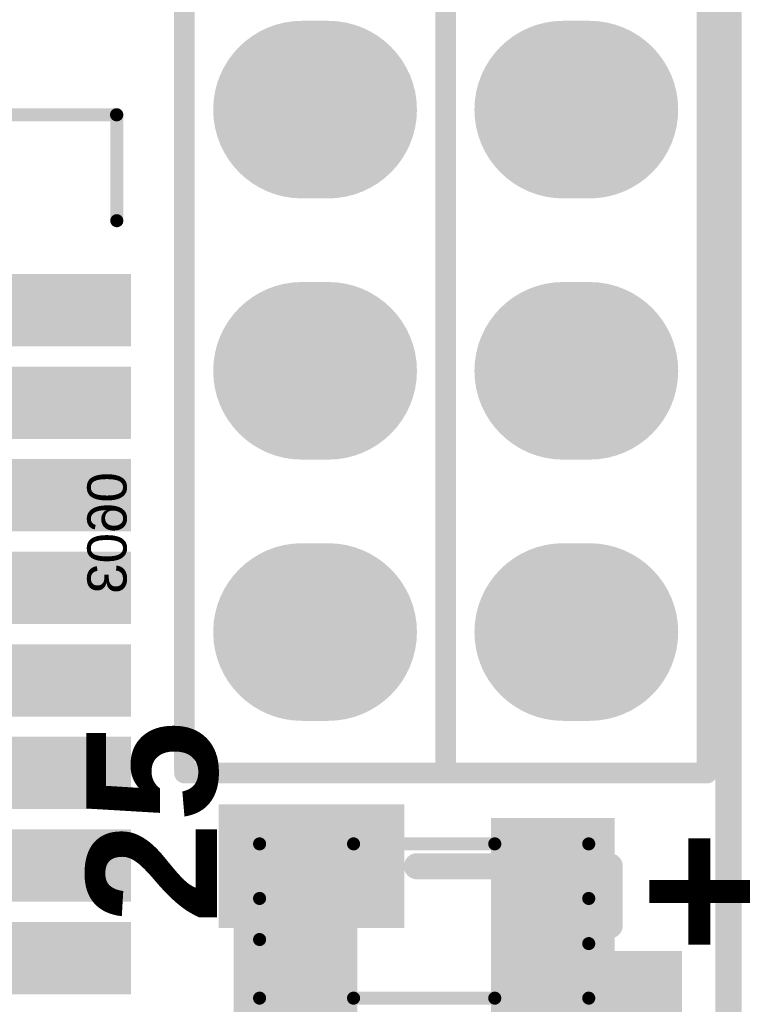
# Model space of a CAD drawing. Header units: inches. Extents: x -0.01 to 1.99, y -0.09 to 2.02.
# Tile 7 of 32: x 1.7 to 1.97, y 0.37 to 0.75. Entities that reach past the tile are written whole.
import ezdxf

# ---------------------------------------------------------------- set-up
doc = ezdxf.new("R2010")
doc.units = ezdxf.units.IN
doc.header["$MEASUREMENT"] = 0
for name, color, linetype in [('ART3', 76, 'Continuous'), ('ART5', 16, 'Continuous'), ('Bottom Layer', 5, 'Continuous'), ('Bottom Overlay', 54, 'Continuous'), ('Bottom Paste', 16, 'Continuous'), ('Bottom Solder', 6, 'Continuous'), ('GND2', 156, 'Continuous'), ('GND4', 90, 'Continuous'), ('GND6', 130, 'Continuous'), ('Keep-Out Layer', 6, 'Continuous'), ('Mechanical 16', 56, 'Continuous'), ('Mechanical 8', 56, 'Continuous'), ('Multi-Layer', 9, 'Continuous'), ('Pad Holes', 156, 'Continuous'), ('PWR7', 216, 'Continuous'), ('Top Layer', 1, 'Continuous'), ('Top Overlay', 2, 'Continuous'), ('Top Paste', 8, 'Continuous'), ('Top Solder', 216, 'Continuous')]:
    doc.layers.add(name, color=color, linetype=linetype)
doc.styles.add('Arial', font='txt', dxfattribs={"height": 0.2})
doc.styles.add('Arial_Bold', font='txt', dxfattribs={"height": 0.2})

# ---------------------------------------------------------------- blocks, each defined once
blk = doc.blocks.new('SH1_0_2P_VM_5')
at = {"layer": 'Top Layer'}
for points in [[(-0.02854, 0.08366), (-0.01083, 0.08366), (-0.01083, 0.02461), (-0.02854, 0.02461)], [(0.01083, 0.08366), (0.02854, 0.08366), (0.02854, 0.02461), (0.01083, 0.02461)], [(-0.08465, -0.02264), (-0.04528, -0.02264), (-0.04528, -0.08563), (-0.08465, -0.08563)], [(0.08465, -0.08563), (0.04528, -0.08563), (0.04528, -0.02264), (0.08465, -0.02264)]]:
    blk.add_hatch(color=1, dxfattribs=at).paths.add_polyline_path(points)
at = {"layer": 'Top Paste'}
for points in [[(-0.02854, 0.08366), (-0.01083, 0.08366), (-0.01083, 0.02461), (-0.02854, 0.02461)], [(0.01083, 0.08366), (0.02854, 0.08366), (0.02854, 0.02461), (0.01083, 0.02461)], [(-0.08465, -0.02264), (-0.04528, -0.02264), (-0.04528, -0.08563), (-0.08465, -0.08563)], [(0.08465, -0.08563), (0.04528, -0.08563), (0.04528, -0.02264), (0.08465, -0.02264)]]:
    blk.add_hatch(color=8, dxfattribs=at).paths.add_polyline_path(points)
at = {"layer": 'Top Solder'}
for points in [[(-0.03254, 0.08766), (-0.00683, 0.08766), (-0.00683, 0.02061), (-0.03254, 0.02061)], [(0.00683, 0.08766), (0.03254, 0.08766), (0.03254, 0.02061), (0.00683, 0.02061)], [(-0.08865, -0.01864), (-0.04128, -0.01864), (-0.04128, -0.08963), (-0.08865, -0.08963)], [(0.08865, -0.08963), (0.04128, -0.08963), (0.04128, -0.01864), (0.08865, -0.01864)]]:
    blk.add_hatch(color=216, dxfattribs=at).paths.add_polyline_path(points)
at = {"layer": 'Top Overlay', "const_width": 0.01}
for points in [[(-0.06496, -0.01378), (-0.06496, 0.06004)], [(-0.04232, 0.06004), (-0.06496, 0.06004)], [(0.06299, 0.06004), (0.04035, 0.06004)], [(0.06299, -0.01378), (0.06299, 0.06004)], [(0.0374, -0.0689), (-0.0374, -0.0689)]]:
    blk.add_lwpolyline(points, dxfattribs=at)
at = {"layer": 'Top Overlay', "const_width": 0.005}
for points in [[(-0.06746, 0.06004, 1), (-0.06246, 0.06004, 1)], [(-0.06746, 0.06004, 1), (-0.06246, 0.06004, 1)], [(-0.04482, 0.06004, 1), (-0.03982, 0.06004, 1)], [(0.03785, 0.06004, 1), (0.04285, 0.06004, 1)], [(0.06049, 0.06004, 1), (0.06549, 0.06004, 1)], [(0.06049, 0.06004, 1), (0.06549, 0.06004, 1)], [(-0.06746, -0.01378, 1), (-0.06246, -0.01378, 1)], [(0.06049, -0.01378, 1), (0.06549, -0.01378, 1)], [(-0.0399, -0.0689, 1), (-0.0349, -0.0689, 1)], [(0.0349, -0.0689, 1), (0.0399, -0.0689, 1)]]:
    blk.add_lwpolyline(points, format="xyb", close=True, dxfattribs=at)
blk = doc.blocks.new('QFN44__6223A_SRD_6')
at = {"layer": 'Top Layer'}
for points in [[(-0.06102, -0.25344), (-0.08071, -0.25344), (-0.08071, -0.2062), (-0.06102, -0.2062)], [(-0.02559, -0.25344), (-0.04528, -0.25344), (-0.04528, -0.2062), (-0.02559, -0.2062)], [(0.00984, -0.25344), (-0.00984, -0.25344), (-0.00984, -0.2062), (0.00984, -0.2062)], [(0.04528, -0.25344), (0.02559, -0.25344), (0.02559, -0.2062), (0.04528, -0.2062)], [(0.08071, -0.25344), (0.06102, -0.25344), (0.06102, -0.2062), (0.08071, -0.2062)], [(0.11614, -0.25344), (0.09646, -0.25344), (0.09646, -0.2062), (0.11614, -0.2062)], [(0.15157, -0.25344), (0.13189, -0.25344), (0.13189, -0.2062), (0.15157, -0.2062)], [(0.18701, -0.25344), (0.16732, -0.25344), (0.16732, -0.2062), (0.18701, -0.2062)]]:
    blk.add_hatch(color=1, dxfattribs=at).paths.add_polyline_path(points)
at = {"layer": 'Top Paste'}
for points in [[(-0.06102, -0.25344), (-0.08071, -0.25344), (-0.08071, -0.2062), (-0.06102, -0.2062)], [(-0.02559, -0.25344), (-0.04528, -0.25344), (-0.04528, -0.2062), (-0.02559, -0.2062)], [(0.00984, -0.25344), (-0.00984, -0.25344), (-0.00984, -0.2062), (0.00984, -0.2062)], [(0.04528, -0.25344), (0.02559, -0.25344), (0.02559, -0.2062), (0.04528, -0.2062)], [(0.08071, -0.25344), (0.06102, -0.25344), (0.06102, -0.2062), (0.08071, -0.2062)], [(0.11614, -0.25344), (0.09646, -0.25344), (0.09646, -0.2062), (0.11614, -0.2062)], [(0.15157, -0.25344), (0.13189, -0.25344), (0.13189, -0.2062), (0.15157, -0.2062)], [(0.18701, -0.25344), (0.16732, -0.25344), (0.16732, -0.2062), (0.18701, -0.2062)]]:
    blk.add_hatch(color=8, dxfattribs=at).paths.add_polyline_path(points)
at = {"layer": 'Top Solder'}
for points in [[(-0.05702, -0.25744), (-0.08471, -0.25744), (-0.08471, -0.2022), (-0.05702, -0.2022)], [(-0.02159, -0.25744), (-0.04928, -0.25744), (-0.04928, -0.2022), (-0.02159, -0.2022)], [(0.01384, -0.25744), (-0.01384, -0.25744), (-0.01384, -0.2022), (0.01384, -0.2022)], [(0.04928, -0.25744), (0.02159, -0.25744), (0.02159, -0.2022), (0.04928, -0.2022)], [(0.08471, -0.25744), (0.05702, -0.25744), (0.05702, -0.2022), (0.08471, -0.2022)], [(0.12014, -0.25744), (0.09246, -0.25744), (0.09246, -0.2022), (0.12014, -0.2022)], [(0.15557, -0.25744), (0.12789, -0.25744), (0.12789, -0.2022), (0.15557, -0.2022)], [(0.19101, -0.25744), (0.16332, -0.25744), (0.16332, -0.2022), (0.19101, -0.2022)]]:
    blk.add_hatch(color=216, dxfattribs=at).paths.add_polyline_path(points)
at = {"layer": 'Top Overlay', "const_width": 0.005}
for points in [[(0.25197, -0.21152), (0.25197, -0.25197)], [(0.21142, -0.25207), (0.25197, -0.25207)], [(0.25197, -0.25197), (0.25197, -0.25207)]]:
    blk.add_lwpolyline(points, dxfattribs=at)
at = {"layer": 'Top Overlay', "const_width": 0.0025}
for points in [[(0.21017, -0.25207, 1), (0.21267, -0.25207, 1)], [(0.25072, -0.25197, 1), (0.25322, -0.25197, 1)], [(0.25072, -0.25197, 1), (0.25322, -0.25197, 1)], [(0.25072, -0.25207, 1), (0.25322, -0.25207, 1)], [(0.25072, -0.25207, 1), (0.25322, -0.25207, 1)]]:
    blk.add_lwpolyline(points, format="xyb", close=True, dxfattribs=at)
blk = doc.blocks.new('H______13X2_25')
at = {"layer": 'ART3'}
h = blk.add_hatch(color=76, dxfattribs=at)
edge = h.paths.add_edge_path()
edge.add_arc((-0.045, -0.4), 0.03, 270, 450)
edge.add_line((-0.045, -0.37), (-0.055, -0.37))
edge.add_arc((-0.055, -0.4), 0.03, 90, 270)
edge.add_line((-0.055, -0.43), (-0.045, -0.43))
h = blk.add_hatch(color=76, dxfattribs=at)
edge = h.paths.add_edge_path()
edge.add_arc((0.055, -0.4), 0.03, 270, 450)
edge.add_line((0.055, -0.37), (0.045, -0.37))
edge.add_arc((0.045, -0.4), 0.03, 90, 270)
edge.add_line((0.045, -0.43), (0.055, -0.43))
h = blk.add_hatch(color=76, dxfattribs=at)
edge = h.paths.add_edge_path()
edge.add_arc((-0.045, -0.5), 0.03, 270, 450)
edge.add_line((-0.045, -0.47), (-0.055, -0.47))
edge.add_arc((-0.055, -0.5), 0.03, 90, 270)
edge.add_line((-0.055, -0.53), (-0.045, -0.53))
h = blk.add_hatch(color=76, dxfattribs=at)
edge = h.paths.add_edge_path()
edge.add_arc((0.055, -0.5), 0.03, 270, 450)
edge.add_line((0.055, -0.47), (0.045, -0.47))
edge.add_arc((0.045, -0.5), 0.03, 90, 270)
edge.add_line((0.045, -0.53), (0.055, -0.53))
h = blk.add_hatch(color=76, dxfattribs=at)
edge = h.paths.add_edge_path()
edge.add_arc((-0.045, -0.6), 0.03, 270, 450)
edge.add_line((-0.045, -0.57), (-0.055, -0.57))
edge.add_arc((-0.055, -0.6), 0.03, 90, 270)
edge.add_line((-0.055, -0.63), (-0.045, -0.63))
h = blk.add_hatch(color=76, dxfattribs=at)
edge = h.paths.add_edge_path()
edge.add_arc((0.055, -0.6), 0.03, 270, 450)
edge.add_line((0.055, -0.57), (0.045, -0.57))
edge.add_arc((0.045, -0.6), 0.03, 90, 270)
edge.add_line((0.045, -0.63), (0.055, -0.63))
at = {"layer": 'ART5'}
h = blk.add_hatch(color=16, dxfattribs=at)
edge = h.paths.add_edge_path()
edge.add_arc((-0.045, -0.4), 0.03, 270, 450)
edge.add_line((-0.045, -0.37), (-0.055, -0.37))
edge.add_arc((-0.055, -0.4), 0.03, 90, 270)
edge.add_line((-0.055, -0.43), (-0.045, -0.43))
h = blk.add_hatch(color=16, dxfattribs=at)
edge = h.paths.add_edge_path()
edge.add_arc((0.055, -0.4), 0.03, 270, 450)
edge.add_line((0.055, -0.37), (0.045, -0.37))
edge.add_arc((0.045, -0.4), 0.03, 90, 270)
edge.add_line((0.045, -0.43), (0.055, -0.43))
h = blk.add_hatch(color=16, dxfattribs=at)
edge = h.paths.add_edge_path()
edge.add_arc((-0.045, -0.5), 0.03, 270, 450)
edge.add_line((-0.045, -0.47), (-0.055, -0.47))
edge.add_arc((-0.055, -0.5), 0.03, 90, 270)
edge.add_line((-0.055, -0.53), (-0.045, -0.53))
h = blk.add_hatch(color=16, dxfattribs=at)
edge = h.paths.add_edge_path()
edge.add_arc((0.055, -0.5), 0.03, 270, 450)
edge.add_line((0.055, -0.47), (0.045, -0.47))
edge.add_arc((0.045, -0.5), 0.03, 90, 270)
edge.add_line((0.045, -0.53), (0.055, -0.53))
h = blk.add_hatch(color=16, dxfattribs=at)
edge = h.paths.add_edge_path()
edge.add_arc((-0.045, -0.6), 0.03, 270, 450)
edge.add_line((-0.045, -0.57), (-0.055, -0.57))
edge.add_arc((-0.055, -0.6), 0.03, 90, 270)
edge.add_line((-0.055, -0.63), (-0.045, -0.63))
h = blk.add_hatch(color=16, dxfattribs=at)
edge = h.paths.add_edge_path()
edge.add_arc((0.055, -0.6), 0.03, 270, 450)
edge.add_line((0.055, -0.57), (0.045, -0.57))
edge.add_arc((0.045, -0.6), 0.03, 90, 270)
edge.add_line((0.045, -0.63), (0.055, -0.63))
at = {"layer": 'Bottom Layer'}
h = blk.add_hatch(color=5, dxfattribs=at)
edge = h.paths.add_edge_path()
edge.add_arc((-0.045, -0.4), 0.03, 270, 450)
edge.add_line((-0.045, -0.37), (-0.055, -0.37))
edge.add_arc((-0.055, -0.4), 0.03, 90, 270)
edge.add_line((-0.055, -0.43), (-0.045, -0.43))
h = blk.add_hatch(color=5, dxfattribs=at)
edge = h.paths.add_edge_path()
edge.add_arc((0.055, -0.4), 0.03, 270, 450)
edge.add_line((0.055, -0.37), (0.045, -0.37))
edge.add_arc((0.045, -0.4), 0.03, 90, 270)
edge.add_line((0.045, -0.43), (0.055, -0.43))
h = blk.add_hatch(color=5, dxfattribs=at)
edge = h.paths.add_edge_path()
edge.add_arc((-0.045, -0.5), 0.03, 270, 450)
edge.add_line((-0.045, -0.47), (-0.055, -0.47))
edge.add_arc((-0.055, -0.5), 0.03, 90, 270)
edge.add_line((-0.055, -0.53), (-0.045, -0.53))
h = blk.add_hatch(color=5, dxfattribs=at)
edge = h.paths.add_edge_path()
edge.add_arc((0.055, -0.5), 0.03, 270, 450)
edge.add_line((0.055, -0.47), (0.045, -0.47))
edge.add_arc((0.045, -0.5), 0.03, 90, 270)
edge.add_line((0.045, -0.53), (0.055, -0.53))
h = blk.add_hatch(color=5, dxfattribs=at)
edge = h.paths.add_edge_path()
edge.add_arc((-0.045, -0.6), 0.03, 270, 450)
edge.add_line((-0.045, -0.57), (-0.055, -0.57))
edge.add_arc((-0.055, -0.6), 0.03, 90, 270)
edge.add_line((-0.055, -0.63), (-0.045, -0.63))
h = blk.add_hatch(color=5, dxfattribs=at)
edge = h.paths.add_edge_path()
edge.add_arc((0.055, -0.6), 0.03, 270, 450)
edge.add_line((0.055, -0.57), (0.045, -0.57))
edge.add_arc((0.045, -0.6), 0.03, 90, 270)
edge.add_line((0.045, -0.63), (0.055, -0.63))
at = {"layer": 'Bottom Solder'}
h = blk.add_hatch(color=6, dxfattribs=at)
edge = h.paths.add_edge_path()
edge.add_arc((-0.045, -0.4), 0.034, 270, 450)
edge.add_line((-0.045, -0.366), (-0.055, -0.366))
edge.add_arc((-0.055, -0.4), 0.034, 90, 270)
edge.add_line((-0.055, -0.434), (-0.045, -0.434))
h = blk.add_hatch(color=6, dxfattribs=at)
edge = h.paths.add_edge_path()
edge.add_arc((0.055, -0.4), 0.034, 270, 450)
edge.add_line((0.055, -0.366), (0.045, -0.366))
edge.add_arc((0.045, -0.4), 0.034, 90, 270)
edge.add_line((0.045, -0.434), (0.055, -0.434))
h = blk.add_hatch(color=6, dxfattribs=at)
edge = h.paths.add_edge_path()
edge.add_arc((-0.045, -0.5), 0.034, 270, 450)
edge.add_line((-0.045, -0.466), (-0.055, -0.466))
edge.add_arc((-0.055, -0.5), 0.034, 90, 270)
edge.add_line((-0.055, -0.534), (-0.045, -0.534))
h = blk.add_hatch(color=6, dxfattribs=at)
edge = h.paths.add_edge_path()
edge.add_arc((0.055, -0.5), 0.034, 270, 450)
edge.add_line((0.055, -0.466), (0.045, -0.466))
edge.add_arc((0.045, -0.5), 0.034, 90, 270)
edge.add_line((0.045, -0.534), (0.055, -0.534))
h = blk.add_hatch(color=6, dxfattribs=at)
edge = h.paths.add_edge_path()
edge.add_arc((-0.045, -0.6), 0.034, 270, 450)
edge.add_line((-0.045, -0.566), (-0.055, -0.566))
edge.add_arc((-0.055, -0.6), 0.034, 90, 270)
edge.add_line((-0.055, -0.634), (-0.045, -0.634))
h = blk.add_hatch(color=6, dxfattribs=at)
edge = h.paths.add_edge_path()
edge.add_arc((0.055, -0.6), 0.034, 270, 450)
edge.add_line((0.055, -0.566), (0.045, -0.566))
edge.add_arc((0.045, -0.6), 0.034, 90, 270)
edge.add_line((0.045, -0.634), (0.055, -0.634))
at = {"layer": 'GND2'}
h = blk.add_hatch(color=156, dxfattribs=at)
edge = h.paths.add_edge_path()
edge.add_arc((-0.045, -0.4), 0.03, 270, 450)
edge.add_line((-0.045, -0.37), (-0.055, -0.37))
edge.add_arc((-0.055, -0.4), 0.03, 90, 270)
edge.add_line((-0.055, -0.43), (-0.045, -0.43))
h = blk.add_hatch(color=156, dxfattribs=at)
edge = h.paths.add_edge_path()
edge.add_arc((0.055, -0.4), 0.03, 270, 450)
edge.add_line((0.055, -0.37), (0.045, -0.37))
edge.add_arc((0.045, -0.4), 0.03, 90, 270)
edge.add_line((0.045, -0.43), (0.055, -0.43))
h = blk.add_hatch(color=156, dxfattribs=at)
edge = h.paths.add_edge_path()
edge.add_arc((-0.045, -0.5), 0.03, 270, 450)
edge.add_line((-0.045, -0.47), (-0.055, -0.47))
edge.add_arc((-0.055, -0.5), 0.03, 90, 270)
edge.add_line((-0.055, -0.53), (-0.045, -0.53))
h = blk.add_hatch(color=156, dxfattribs=at)
edge = h.paths.add_edge_path()
edge.add_arc((0.055, -0.5), 0.03, 270, 450)
edge.add_line((0.055, -0.47), (0.045, -0.47))
edge.add_arc((0.045, -0.5), 0.03, 90, 270)
edge.add_line((0.045, -0.53), (0.055, -0.53))
h = blk.add_hatch(color=156, dxfattribs=at)
edge = h.paths.add_edge_path()
edge.add_arc((-0.045, -0.6), 0.03, 270, 450)
edge.add_line((-0.045, -0.57), (-0.055, -0.57))
edge.add_arc((-0.055, -0.6), 0.03, 90, 270)
edge.add_line((-0.055, -0.63), (-0.045, -0.63))
h = blk.add_hatch(color=156, dxfattribs=at)
edge = h.paths.add_edge_path()
edge.add_arc((0.055, -0.6), 0.03, 270, 450)
edge.add_line((0.055, -0.57), (0.045, -0.57))
edge.add_arc((0.045, -0.6), 0.03, 90, 270)
edge.add_line((0.045, -0.63), (0.055, -0.63))
at = {"layer": 'GND4'}
h = blk.add_hatch(color=90, dxfattribs=at)
edge = h.paths.add_edge_path()
edge.add_arc((-0.045, -0.4), 0.03, 270, 450)
edge.add_line((-0.045, -0.37), (-0.055, -0.37))
edge.add_arc((-0.055, -0.4), 0.03, 90, 270)
edge.add_line((-0.055, -0.43), (-0.045, -0.43))
h = blk.add_hatch(color=90, dxfattribs=at)
edge = h.paths.add_edge_path()
edge.add_arc((0.055, -0.4), 0.03, 270, 450)
edge.add_line((0.055, -0.37), (0.045, -0.37))
edge.add_arc((0.045, -0.4), 0.03, 90, 270)
edge.add_line((0.045, -0.43), (0.055, -0.43))
h = blk.add_hatch(color=90, dxfattribs=at)
edge = h.paths.add_edge_path()
edge.add_arc((-0.045, -0.5), 0.03, 270, 450)
edge.add_line((-0.045, -0.47), (-0.055, -0.47))
edge.add_arc((-0.055, -0.5), 0.03, 90, 270)
edge.add_line((-0.055, -0.53), (-0.045, -0.53))
h = blk.add_hatch(color=90, dxfattribs=at)
edge = h.paths.add_edge_path()
edge.add_arc((0.055, -0.5), 0.03, 270, 450)
edge.add_line((0.055, -0.47), (0.045, -0.47))
edge.add_arc((0.045, -0.5), 0.03, 90, 270)
edge.add_line((0.045, -0.53), (0.055, -0.53))
h = blk.add_hatch(color=90, dxfattribs=at)
edge = h.paths.add_edge_path()
edge.add_arc((-0.045, -0.6), 0.03, 270, 450)
edge.add_line((-0.045, -0.57), (-0.055, -0.57))
edge.add_arc((-0.055, -0.6), 0.03, 90, 270)
edge.add_line((-0.055, -0.63), (-0.045, -0.63))
h = blk.add_hatch(color=90, dxfattribs=at)
edge = h.paths.add_edge_path()
edge.add_arc((0.055, -0.6), 0.03, 270, 450)
edge.add_line((0.055, -0.57), (0.045, -0.57))
edge.add_arc((0.045, -0.6), 0.03, 90, 270)
edge.add_line((0.045, -0.63), (0.055, -0.63))
at = {"layer": 'GND6'}
h = blk.add_hatch(color=130, dxfattribs=at)
edge = h.paths.add_edge_path()
edge.add_arc((-0.045, -0.4), 0.03, 270, 450)
edge.add_line((-0.045, -0.37), (-0.055, -0.37))
edge.add_arc((-0.055, -0.4), 0.03, 90, 270)
edge.add_line((-0.055, -0.43), (-0.045, -0.43))
h = blk.add_hatch(color=130, dxfattribs=at)
edge = h.paths.add_edge_path()
edge.add_arc((0.055, -0.4), 0.03, 270, 450)
edge.add_line((0.055, -0.37), (0.045, -0.37))
edge.add_arc((0.045, -0.4), 0.03, 90, 270)
edge.add_line((0.045, -0.43), (0.055, -0.43))
h = blk.add_hatch(color=130, dxfattribs=at)
edge = h.paths.add_edge_path()
edge.add_arc((-0.045, -0.5), 0.03, 270, 450)
edge.add_line((-0.045, -0.47), (-0.055, -0.47))
edge.add_arc((-0.055, -0.5), 0.03, 90, 270)
edge.add_line((-0.055, -0.53), (-0.045, -0.53))
h = blk.add_hatch(color=130, dxfattribs=at)
edge = h.paths.add_edge_path()
edge.add_arc((0.055, -0.5), 0.03, 270, 450)
edge.add_line((0.055, -0.47), (0.045, -0.47))
edge.add_arc((0.045, -0.5), 0.03, 90, 270)
edge.add_line((0.045, -0.53), (0.055, -0.53))
h = blk.add_hatch(color=130, dxfattribs=at)
edge = h.paths.add_edge_path()
edge.add_arc((-0.045, -0.6), 0.03, 270, 450)
edge.add_line((-0.045, -0.57), (-0.055, -0.57))
edge.add_arc((-0.055, -0.6), 0.03, 90, 270)
edge.add_line((-0.055, -0.63), (-0.045, -0.63))
h = blk.add_hatch(color=130, dxfattribs=at)
edge = h.paths.add_edge_path()
edge.add_arc((0.055, -0.6), 0.03, 270, 450)
edge.add_line((0.055, -0.57), (0.045, -0.57))
edge.add_arc((0.045, -0.6), 0.03, 90, 270)
edge.add_line((0.045, -0.63), (0.055, -0.63))
at = {"layer": 'Multi-Layer'}
h = blk.add_hatch(color=9, dxfattribs=at)
edge = h.paths.add_edge_path()
edge.add_arc((-0.045, -0.4), 0.03, 270, 450)
edge.add_line((-0.045, -0.37), (-0.055, -0.37))
edge.add_arc((-0.055, -0.4), 0.03, 90, 270)
edge.add_line((-0.055, -0.43), (-0.045, -0.43))
h = blk.add_hatch(color=9, dxfattribs=at)
edge = h.paths.add_edge_path()
edge.add_arc((-0.045, -0.5), 0.03, 270, 450)
edge.add_line((-0.045, -0.47), (-0.055, -0.47))
edge.add_arc((-0.055, -0.5), 0.03, 90, 270)
edge.add_line((-0.055, -0.53), (-0.045, -0.53))
h = blk.add_hatch(color=9, dxfattribs=at)
edge = h.paths.add_edge_path()
edge.add_arc((-0.045, -0.6), 0.03, 270, 450)
edge.add_line((-0.045, -0.57), (-0.055, -0.57))
edge.add_arc((-0.055, -0.6), 0.03, 90, 270)
edge.add_line((-0.055, -0.63), (-0.045, -0.63))
at = {"layer": 'Pad Holes'}
h = blk.add_hatch(color=7, dxfattribs=at)
edge = h.paths.add_edge_path()
edge.add_arc((-0.05, -0.4), 0.0175, 0, 360)
h = blk.add_hatch(color=7, dxfattribs=at)
edge = h.paths.add_edge_path()
edge.add_arc((0.05, -0.4), 0.0175, 0, 360)
h = blk.add_hatch(color=7, dxfattribs=at)
edge = h.paths.add_edge_path()
edge.add_arc((-0.05, -0.5), 0.0175, 0, 360)
h = blk.add_hatch(color=7, dxfattribs=at)
edge = h.paths.add_edge_path()
edge.add_arc((0.05, -0.5), 0.0175, 0, 360)
h = blk.add_hatch(color=7, dxfattribs=at)
edge = h.paths.add_edge_path()
edge.add_arc((-0.05, -0.6), 0.0175, 0, 360)
h = blk.add_hatch(color=7, dxfattribs=at)
edge = h.paths.add_edge_path()
edge.add_arc((0.05, -0.6), 0.0175, 0, 360)
at = {"layer": 'PWR7'}
h = blk.add_hatch(color=216, dxfattribs=at)
edge = h.paths.add_edge_path()
edge.add_arc((-0.045, -0.4), 0.03, 270, 450)
edge.add_line((-0.045, -0.37), (-0.055, -0.37))
edge.add_arc((-0.055, -0.4), 0.03, 90, 270)
edge.add_line((-0.055, -0.43), (-0.045, -0.43))
h = blk.add_hatch(color=216, dxfattribs=at)
edge = h.paths.add_edge_path()
edge.add_arc((0.05, -0.4), 0.0175, 0, 360)
h = blk.add_hatch(color=216, dxfattribs=at)
edge = h.paths.add_edge_path()
edge.add_arc((-0.045, -0.5), 0.03, 270, 450)
edge.add_line((-0.045, -0.47), (-0.055, -0.47))
edge.add_arc((-0.055, -0.5), 0.03, 90, 270)
edge.add_line((-0.055, -0.53), (-0.045, -0.53))
h = blk.add_hatch(color=216, dxfattribs=at)
edge = h.paths.add_edge_path()
edge.add_arc((0.05, -0.5), 0.0175, 0, 360)
h = blk.add_hatch(color=216, dxfattribs=at)
edge = h.paths.add_edge_path()
edge.add_arc((-0.045, -0.6), 0.03, 270, 450)
edge.add_line((-0.045, -0.57), (-0.055, -0.57))
edge.add_arc((-0.055, -0.6), 0.03, 90, 270)
edge.add_line((-0.055, -0.63), (-0.045, -0.63))
h = blk.add_hatch(color=216, dxfattribs=at)
edge = h.paths.add_edge_path()
edge.add_arc((0.05, -0.6), 0.0175, 0, 360)
at = {"layer": 'Top Layer'}
h = blk.add_hatch(color=1, dxfattribs=at)
edge = h.paths.add_edge_path()
edge.add_arc((-0.045, -0.4), 0.03, 270, 450)
edge.add_line((-0.045, -0.37), (-0.055, -0.37))
edge.add_arc((-0.055, -0.4), 0.03, 90, 270)
edge.add_line((-0.055, -0.43), (-0.045, -0.43))
h = blk.add_hatch(color=1, dxfattribs=at)
edge = h.paths.add_edge_path()
edge.add_arc((0.055, -0.4), 0.03, 270, 450)
edge.add_line((0.055, -0.37), (0.045, -0.37))
edge.add_arc((0.045, -0.4), 0.03, 90, 270)
edge.add_line((0.045, -0.43), (0.055, -0.43))
h = blk.add_hatch(color=1, dxfattribs=at)
edge = h.paths.add_edge_path()
edge.add_arc((-0.045, -0.5), 0.03, 270, 450)
edge.add_line((-0.045, -0.47), (-0.055, -0.47))
edge.add_arc((-0.055, -0.5), 0.03, 90, 270)
edge.add_line((-0.055, -0.53), (-0.045, -0.53))
h = blk.add_hatch(color=1, dxfattribs=at)
edge = h.paths.add_edge_path()
edge.add_arc((0.055, -0.5), 0.03, 270, 450)
edge.add_line((0.055, -0.47), (0.045, -0.47))
edge.add_arc((0.045, -0.5), 0.03, 90, 270)
edge.add_line((0.045, -0.53), (0.055, -0.53))
h = blk.add_hatch(color=1, dxfattribs=at)
edge = h.paths.add_edge_path()
edge.add_arc((-0.045, -0.6), 0.03, 270, 450)
edge.add_line((-0.045, -0.57), (-0.055, -0.57))
edge.add_arc((-0.055, -0.6), 0.03, 90, 270)
edge.add_line((-0.055, -0.63), (-0.045, -0.63))
h = blk.add_hatch(color=1, dxfattribs=at)
edge = h.paths.add_edge_path()
edge.add_arc((0.055, -0.6), 0.03, 270, 450)
edge.add_line((0.055, -0.57), (0.045, -0.57))
edge.add_arc((0.045, -0.6), 0.03, 90, 270)
edge.add_line((0.045, -0.63), (0.055, -0.63))
at = {"layer": 'Top Solder'}
h = blk.add_hatch(color=216, dxfattribs=at)
edge = h.paths.add_edge_path()
edge.add_arc((-0.045, -0.4), 0.034, 270, 450)
edge.add_line((-0.045, -0.366), (-0.055, -0.366))
edge.add_arc((-0.055, -0.4), 0.034, 90, 270)
edge.add_line((-0.055, -0.434), (-0.045, -0.434))
h = blk.add_hatch(color=216, dxfattribs=at)
edge = h.paths.add_edge_path()
edge.add_arc((0.055, -0.4), 0.034, 270, 450)
edge.add_line((0.055, -0.366), (0.045, -0.366))
edge.add_arc((0.045, -0.4), 0.034, 90, 270)
edge.add_line((0.045, -0.434), (0.055, -0.434))
h = blk.add_hatch(color=216, dxfattribs=at)
edge = h.paths.add_edge_path()
edge.add_arc((-0.045, -0.5), 0.034, 270, 450)
edge.add_line((-0.045, -0.466), (-0.055, -0.466))
edge.add_arc((-0.055, -0.5), 0.034, 90, 270)
edge.add_line((-0.055, -0.534), (-0.045, -0.534))
h = blk.add_hatch(color=216, dxfattribs=at)
edge = h.paths.add_edge_path()
edge.add_arc((0.055, -0.5), 0.034, 270, 450)
edge.add_line((0.055, -0.466), (0.045, -0.466))
edge.add_arc((0.045, -0.5), 0.034, 90, 270)
edge.add_line((0.045, -0.534), (0.055, -0.534))
h = blk.add_hatch(color=216, dxfattribs=at)
edge = h.paths.add_edge_path()
edge.add_arc((-0.045, -0.6), 0.034, 270, 450)
edge.add_line((-0.045, -0.566), (-0.055, -0.566))
edge.add_arc((-0.055, -0.6), 0.034, 90, 270)
edge.add_line((-0.055, -0.634), (-0.045, -0.634))
h = blk.add_hatch(color=216, dxfattribs=at)
edge = h.paths.add_edge_path()
edge.add_arc((0.055, -0.6), 0.034, 270, 450)
edge.add_line((0.055, -0.566), (0.045, -0.566))
edge.add_arc((0.045, -0.6), 0.034, 90, 270)
edge.add_line((0.045, -0.634), (0.055, -0.634))
at = {"layer": 'Top Overlay', "const_width": 0.00787}
for points in [[(-0.1, -0.653), (-0.1, 0.66)], [(0, -0.654), (0, 0.66)], [(0.1, -0.654), (0.1, 0.66)], [(-0.1, -0.654), (0, -0.654)], [(0, -0.654), (0.1, -0.654)]]:
    blk.add_lwpolyline(points, dxfattribs=at)
at = {"layer": 'Top Overlay', "const_width": 0.00394}
for points in [[(-0.10197, -0.653, 1), (-0.09803, -0.653, 1)], [(-0.10197, -0.654, 1), (-0.09803, -0.654, 1)], [(-0.00197, -0.654, 1), (0.00197, -0.654, 1)], [(-0.00197, -0.654, 1), (0.00197, -0.654, 1)], [(-0.00197, -0.654, 1), (0.00197, -0.654, 1)], [(0.09803, -0.654, 1), (0.10197, -0.654, 1)], [(0.09803, -0.654, 1), (0.10197, -0.654, 1)]]:
    blk.add_lwpolyline(points, format="xyb", close=True, dxfattribs=at)
blk = doc.blocks.new('CRY2_3R20_1R50_0R90_B_33')
at = {"layer": 'Bottom Layer'}
for points in [[(-0.068894, -0.035435), (-0.068894, 0.035435), (-0.029524, 0.035435), (-0.029524, -0.035435)], [(0.029524, -0.035435), (0.029524, 0.035435), (0.068894, 0.035435), (0.068894, -0.035435)]]:
    blk.add_hatch(color=5, dxfattribs=at).paths.add_polyline_path(points)
at = {"layer": 'Bottom Paste'}
for points in [[(-0.068894, -0.035435), (-0.068894, 0.035435), (-0.029524, 0.035435), (-0.029524, -0.035435)], [(0.029524, -0.035435), (0.029524, 0.035435), (0.068894, 0.035435), (0.068894, -0.035435)]]:
    blk.add_hatch(color=16, dxfattribs=at).paths.add_polyline_path(points)
at = {"layer": 'Bottom Solder'}
for points in [[(-0.072894, -0.039435), (-0.072894, 0.039435), (-0.025524, 0.039435), (-0.025524, -0.039435)], [(0.025524, -0.039435), (0.025524, 0.039435), (0.072894, 0.039435), (0.072894, -0.039435)]]:
    blk.add_hatch(color=6, dxfattribs=at).paths.add_polyline_path(points)
at = {"layer": 'Bottom Overlay', "const_width": 0.005}
for points in [[(-0.062992, 0.029531), (-0.062992, 0.008642)], [(0.062992, 0.029531), (-0.062992, 0.029531)], [(0.062992, 0.029531), (0.062992, 0.007091)], [(-0.062992, -0.008634), (-0.062992, -0.029531)], [(0.062992, -0.008634), (0.062992, -0.029531)], [(0.062992, -0.029531), (-0.062992, -0.029531)]]:
    blk.add_lwpolyline(points, dxfattribs=at)
at = {"layer": 'Bottom Overlay', "const_width": 0.0025}
for points in [[(-0.064242, 0.029531, 1), (-0.061742, 0.029531, 1)], [(-0.064242, 0.029531, 1), (-0.061742, 0.029531, 1)], [(0.061742, 0.029531, 1), (0.064242, 0.029531, 1)], [(0.061742, 0.029531, 1), (0.064242, 0.029531, 1)], [(-0.064242, 0.008642, 1), (-0.061742, 0.008642, 1)], [(0.061742, 0.007091, 1), (0.064242, 0.007091, 1)], [(-0.064242, -0.008634, 1), (-0.061742, -0.008634, 1)], [(0.061742, -0.008634, 1), (0.064242, -0.008634, 1)], [(-0.064242, -0.029531, 1), (-0.061742, -0.029531, 1)], [(-0.064242, -0.029531, 1), (-0.061742, -0.029531, 1)], [(0.061742, -0.029531, 1), (0.064242, -0.029531, 1)], [(0.061742, -0.029531, 1), (0.064242, -0.029531, 1)]]:
    blk.add_lwpolyline(points, format="xyb", close=True, dxfattribs=at)
at = {"layer": 'Mechanical 16', "const_width": 0.005}
for points in [[(0.027025, 0.029531), (-0.027025, 0.029531)], [(0.027025, -0.029531), (-0.027025, -0.029531)]]:
    blk.add_lwpolyline(points, dxfattribs=at)
at = {"layer": 'Mechanical 16', "const_width": 0.0025}
for points in [[(-0.028275, 0.029531, 1), (-0.025775, 0.029531, 1)], [(0.025775, 0.029531, 1), (0.028275, 0.029531, 1)], [(-0.028275, -0.029531, 1), (-0.025775, -0.029531, 1)], [(0.025775, -0.029531, 1), (0.028275, -0.029531, 1)]]:
    blk.add_lwpolyline(points, format="xyb", close=True, dxfattribs=at)

msp = doc.modelspace()

# ---------------------------------------------------------------- linework, layer by layer
at = {"layer": 'Keep-Out Layer', "const_width": 0.01}
msp.add_lwpolyline([(1.9685, 0.07874), (1.9685, 1.88976)], dxfattribs=at)

# ---------------------------------------------------------------- block references
msp.add_blockref('H______13X2_25', (1.86024, 1.11063))
for name, p, rotation in [('QFN44__6223A_SRD_6', (1.48228, 0.45669), 90), ('SH1_0_2P_VM_5', (1.863, 0.356), 270), ('CRY2_3R20_1R50_0R90_B_33', (1.852, 0.4), 180)]:
    msp.add_blockref(name, p, dxfattribs=dict(rotation=rotation))

# ---------------------------------------------------------------- texts
at = {"layer": 'Mechanical 8', "style": 'Arial', "text_generation_flag": 2}
msp.add_text('0603', height=0.015, rotation=90, dxfattribs=at).set_placement((1.73808, 0.57185))
at = {"layer": 'Top Overlay', "style": 'Arial_Bold'}
for s, height, rotation, p in [('25', 0.05, 90, (1.77274, 0.399)), ('+', 0.055, 360, (1.93491, 0.38471))]:
    msp.add_text(s, height=height, rotation=rotation, dxfattribs=at).set_placement(p)

doc.saveas('drawing.dxf')
